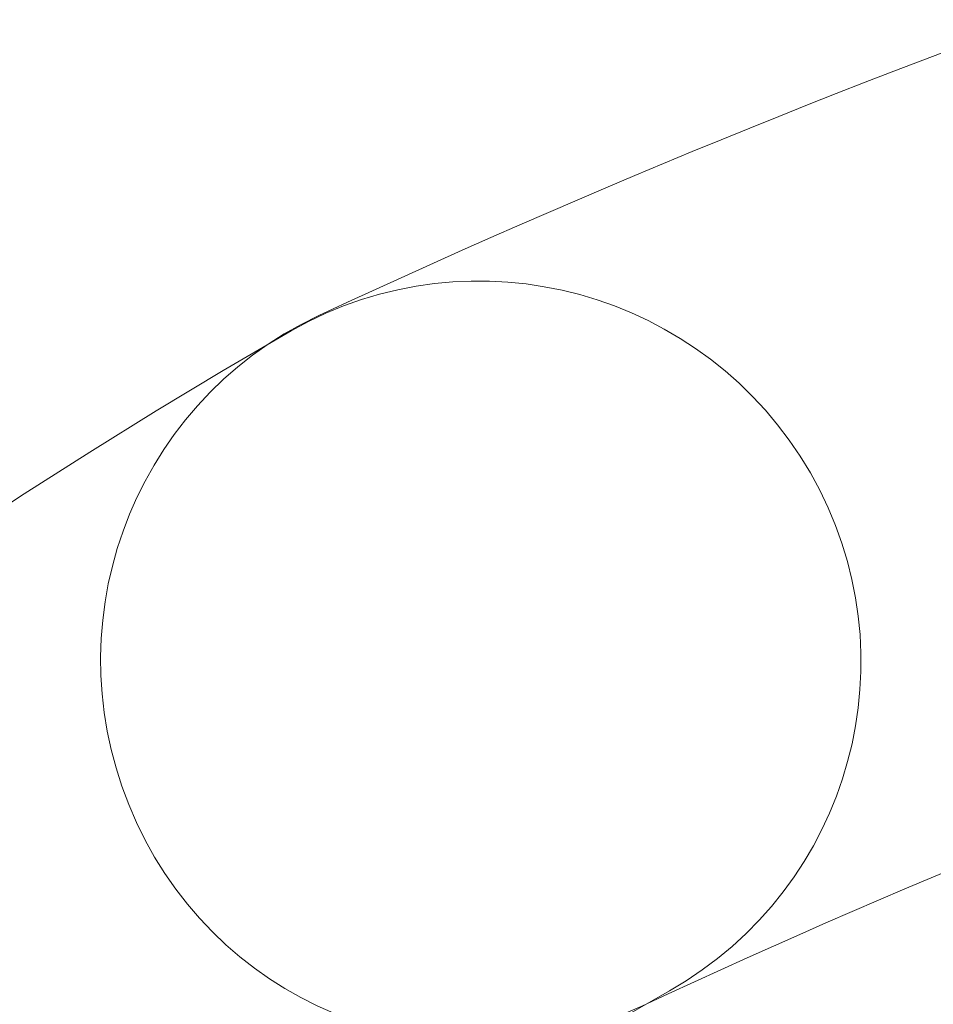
# Model space of a CAD drawing. Header units: inches. Extents: x 1352 to 2050, y -1711 to -1289.
# Tile 252 of 256: x 1796.782 to 1797.01, y -1507.307 to -1507.062. Entities that reach past the tile are written whole.
import ezdxf

# ---------------------------------------------------------------- set-up
doc = ezdxf.new("R2010")
doc.units = ezdxf.units.IN
doc.header["$MEASUREMENT"] = 0
doc.layers.add('图层 1', color=7, linetype='Continuous')

# ---------------------------------------------------------------- blocks, each defined once
blk = doc.blocks.new('block 16')
at = {"layer": '图层 1', "lineweight": 0}
for points, knots in [([(1802.31479, -1507.2403), (1802.31479, -1507.2403), (1795.86144, -1503.4724), (1795.86144, -1503.4724), (1795.83181, -1503.45483), (1795.81355, -1503.42382), (1795.81424, -1503.38868), (1795.81493, -1503.35423), (1795.83388, -1503.32254), (1795.86489, -1503.30669), (1795.86489, -1503.30669), (1796.22249, -1503.11583), (1796.22249, -1503.11583), (1796.26865, -1503.09172), (1796.32584, -1503.10929), (1796.35065, -1503.15545), (1796.37511, -1503.20196), (1796.35754, -1503.25915), (1796.31137, -1503.28361), (1796.31137, -1503.28361), (1796.10398, -1503.39419), (1796.10398, -1503.39419), (1796.10398, -1503.39419), (1802.41091, -1507.07631), (1802.41091, -1507.07631), (1802.45604, -1507.10284), (1802.4712, -1507.16037), (1802.44467, -1507.20619), (1802.41815, -1507.25132), (1802.36027, -1507.26683), (1802.31479, -1507.2403)], [0, 0, 0, 0, 1, 1, 1, 2, 2, 2, 3, 3, 3, 4, 4, 4, 5, 5, 5, 6, 6, 6, 7, 7, 7, 8, 8, 8, 9, 9, 9, 10, 10, 10, 10]), ([(1802.2266, -1512.97156), (1802.23108, -1512.90817), (1802.23418, -1512.84168), (1802.23418, -1512.77381), (1802.23625, -1511.77094), (1801.67676, -1510.34157), (1800.83409, -1509.17713), (1799.99314, -1508.00924), (1798.87039, -1507.11386), (1797.7838, -1507.11834), (1797.50062, -1507.11834), (1797.21743, -1507.1776), (1796.93769, -1507.30782), (1796.89015, -1507.33022), (1796.83365, -1507.30989), (1796.8116, -1507.262), (1796.78955, -1507.21446), (1796.80953, -1507.15796), (1796.85707, -1507.13557), (1797.16231, -1506.99363), (1797.47375, -1506.92817), (1797.7838, -1506.92817), (1798.97719, -1506.93196), (1800.12716, -1507.87661), (1800.98843, -1509.0662), (1801.84798, -1510.25958), (1802.42194, -1511.70514), (1802.42366, -1512.77381), (1802.42366, -1512.8465), (1802.4209, -1512.91747), (1802.41539, -1512.98672), (1802.41126, -1513.03874), (1802.36578, -1513.07801), (1802.31342, -1513.07353), (1802.26105, -1513.07009), (1802.22247, -1513.02358), (1802.2266, -1512.97156)], [0, 0, 0, 0, 1, 1, 1, 2, 2, 2, 3, 3, 3, 4, 4, 4, 5, 5, 5, 6, 6, 6, 7, 7, 7, 8, 8, 8, 9, 9, 9, 10, 10, 10, 11, 11, 11, 12, 12, 12, 12]), ([(1796.94458, -1507.30403), (1796.31137, -1507.66267), (1796.06539, -1508.49707), (1796.06677, -1509.21985), (1796.06677, -1509.21985), (1796.06746, -1509.29427), (1796.06746, -1509.29427), (1796.06884, -1509.34629), (1796.02681, -1509.38969), (1795.97444, -1509.39107), (1795.92242, -1509.39245), (1795.87867, -1509.35076), (1795.87763, -1509.2984), (1795.87763, -1509.2984), (1795.8766, -1509.21985), (1795.8766, -1509.21985), (1795.87798, -1508.46159), (1796.12465, -1507.55863), (1796.85018, -1507.13936), (1796.89566, -1507.11352), (1796.95354, -1507.12937), (1796.97972, -1507.17484), (1797.0059, -1507.22032), (1796.99005, -1507.2782), (1796.94458, -1507.30403)], [0, 0, 0, 0, 1, 1, 1, 2, 2, 2, 3, 3, 3, 4, 4, 4, 5, 5, 5, 6, 6, 6, 7, 7, 7, 8, 8, 8, 8])]:
    blk.add_open_spline(points, degree=3, knots=knots, dxfattribs=at)
blk = doc.blocks.new('block 9')
at = {"layer": '图层 1'}
blk.add_blockref('block 16', (0, 0), dxfattribs=at)
blk = doc.blocks.new('block 2')
at = {"layer": '图层 1'}
blk.add_blockref('block 9', (0, 0), dxfattribs=at)

msp = doc.modelspace()

# ---------------------------------------------------------------- block references
at = {"layer": '图层 1'}
msp.add_blockref('block 2', (0, 0), dxfattribs=at)

doc.saveas('drawing.dxf')
